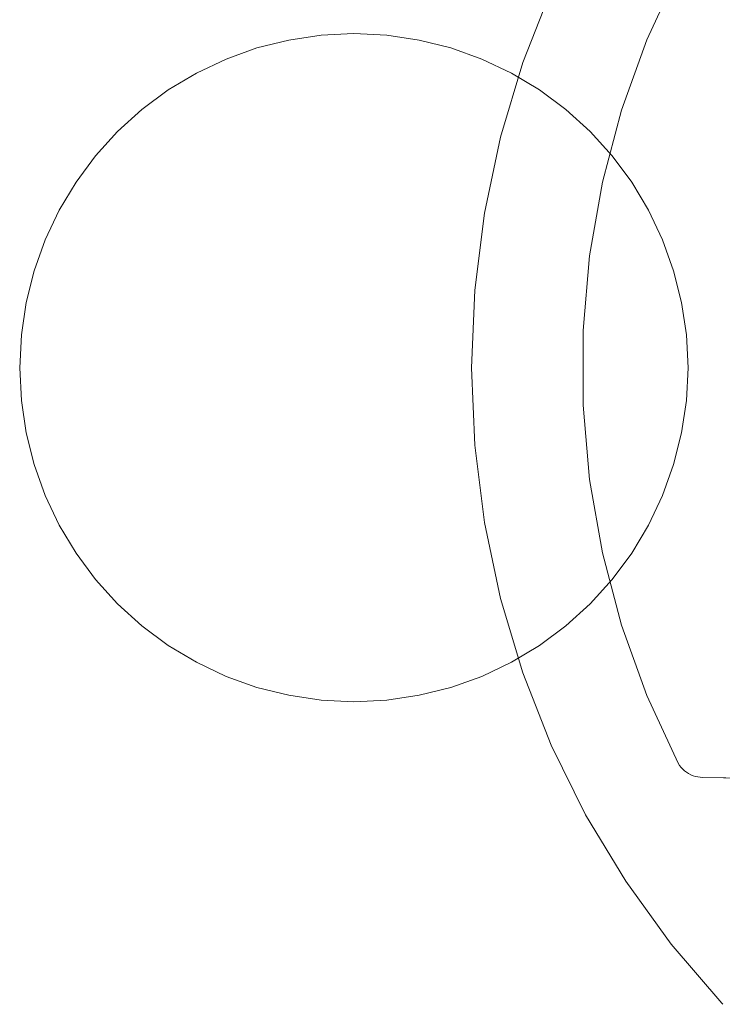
# Model space of a CAD drawing. Header units: millimetres. Extents: x -230 to 230, y -130 to 130.
# Tile 1 of 47: x -230 to -146, y -76 to 42. Entities that reach past the tile are written whole.
import ezdxf

# ---------------------------------------------------------------- set-up
doc = ezdxf.new("R2010")
doc.units = ezdxf.units.MM
doc.header["$LTSCALE"] = 25.4
doc.layers.add('Lighting-Moving Light', color=7, linetype='Continuous', lineweight=5, true_color=0x000000)

# ---------------------------------------------------------------- blocks, each defined once
blk = doc.blocks.new('Group-1')
at = {"layer": 'Lighting-Moving Light', "color": 7, "linetype": 'Continuous', "lineweight": 5, "transparency": 33554687}
for points, invisible_edges in [([(-805.05, 159.18, -85.88), (-800.94, 167.52, -85.88), (-789.85, 161.37, -85.88), (-793.61, 153.25, -85.88)], 10), ([(-793.61, 153.25, -55.99), (-789.85, 161.37, -55.99), (-800.94, 167.52, -55.99), (-805.05, 159.18, -55.99)], 10), ([(-793.61, 153.25, -55.99), (-793.61, 153.25, -85.88), (-789.85, 161.37, -85.88), (-789.85, 161.37, -55.99)], 1), ([(-805.05, 159.18, -55.99), (-805.05, 159.18, -85.88), (-808.46, 150.52, -85.88), (-808.46, 150.52, -55.99)], 5), ([(-793.61, 153.25, -85.88), (-796.64, 144.83, -85.88), (-808.46, 150.52, -85.88), (-805.05, 159.18, -85.88)], 10), ([(-805.05, 159.18, -55.99), (-808.46, 150.52, -55.99), (-796.64, 144.83, -55.99), (-793.61, 153.25, -55.99)], 10), ([(-796.64, 144.83, -55.99), (-796.64, 144.83, -85.88), (-793.61, 153.25, -85.88), (-793.61, 153.25, -55.99)], 5), ([(-808.46, 150.52, -55.99), (-808.46, 150.52, -85.88), (-811.14, 141.61, -85.88), (-811.14, 141.61, -55.99)], 5), ([(-811.14, 141.61, -85.88), (-808.46, 150.52, -85.88), (-796.64, 144.83, -85.88), (-798.94, 136.19, -85.88)], 10), ([(-798.94, 136.19, -55.99), (-796.64, 144.83, -55.99), (-808.46, 150.52, -55.99), (-811.14, 141.61, -55.99)], 10), ([(-798.94, 136.19, -55.99), (-798.94, 136.19, -85.88), (-796.64, 144.83, -85.88), (-796.64, 144.83, -55.99)], 5), ([(-811.14, 141.61, -55.99), (-811.14, 141.61, -85.88), (-813.06, 132.51, -85.88), (-813.06, 132.51, -55.99)], 5), ([(-813.06, 132.51, -85.88), (-811.14, 141.61, -85.88), (-798.94, 136.19, -85.88), (-800.48, 127.38, -85.88)], 10), ([(-800.48, 127.38, -55.99), (-798.94, 136.19, -55.99), (-811.14, 141.61, -55.99), (-813.06, 132.51, -55.99)], 10), ([(-800.48, 127.38, -55.99), (-800.48, 127.38, -85.88), (-798.94, 136.19, -85.88), (-798.94, 136.19, -55.99)], 5), ([(-813.06, 132.51, -55.99), (-813.06, 132.51, -85.88), (-814.22, 123.28, -85.88), (-814.22, 123.28, -55.99)], 5), ([(-814.22, 123.28, -85.88), (-813.06, 132.51, -85.88), (-800.48, 127.38, -85.88), (-801.25, 118.46, -85.88)], 10), ([(-801.25, 118.46, -55.99), (-800.48, 127.38, -55.99), (-813.06, 132.51, -55.99), (-814.22, 123.28, -55.99)], 10), ([(-801.25, 118.46, -55.99), (-801.25, 118.46, -85.88), (-800.48, 127.38, -85.88), (-800.48, 127.38, -55.99)], 5), ([(-814.22, 123.28, -55.99), (-814.22, 123.28, -85.88), (-814.61, 113.99, -85.88), (-814.61, 113.99, -55.99)], 5), ([(-814.61, 113.99, -85.88), (-814.22, 123.28, -85.88), (-801.25, 118.46, -85.88), (-801.25, 109.52, -85.88)], 10), ([(-801.25, 109.52, -55.99), (-801.25, 118.46, -55.99), (-814.22, 123.28, -55.99), (-814.61, 113.99, -55.99)], 10), ([(-801.25, 109.52, -55.99), (-801.25, 109.52, -85.88), (-801.25, 118.46, -85.88), (-801.25, 118.46, -55.99)], 5), ([(-814.61, 113.99, -55.99), (-814.61, 113.99, -85.88), (-814.22, 104.7, -85.88), (-814.22, 104.7, -55.99)], 5), ([(-801.25, 109.52, -85.88), (-814.22, 104.7, -85.88), (-814.61, 113.99, -85.88)], 9), ([(-814.61, 113.99, -55.99), (-814.22, 104.7, -55.99), (-801.25, 109.52, -55.99)], 10), ([(-813.06, 95.47, -85.88), (-814.22, 104.7, -85.88), (-801.25, 109.52, -85.88), (-800.48, 100.61, -85.88)], 10), ([(-800.48, 100.61, -55.99), (-801.25, 109.52, -55.99), (-814.22, 104.7, -55.99), (-813.06, 95.47, -55.99)], 10), ([(-800.48, 100.61, -55.99), (-800.48, 100.61, -85.88), (-801.25, 109.52, -85.88), (-801.25, 109.52, -55.99)], 5), ([(-814.22, 104.7, -55.99), (-814.22, 104.7, -85.88), (-813.06, 95.47, -85.88), (-813.06, 95.47, -55.99)], 5), ([(-800.48, 100.61, -85.88), (-798.94, 91.8, -85.88), (-811.14, 86.36, -85.88), (-813.06, 95.47, -85.88)], 10), ([(-813.06, 95.47, -55.99), (-811.14, 86.36, -55.99), (-798.94, 91.8, -55.99), (-800.48, 100.61, -55.99)], 10), ([(-798.94, 91.8, -55.99), (-798.94, 91.8, -85.88), (-800.48, 100.61, -85.88), (-800.48, 100.61, -55.99)], 5), ([(-813.06, 95.47, -55.99), (-813.06, 95.47, -85.88), (-811.14, 86.36, -85.88), (-811.14, 86.36, -55.99)], 5), ([(-808.46, 77.46, -85.88), (-811.14, 86.36, -85.88), (-798.94, 91.8, -85.88), (-796.64, 83.15, -85.88)], 10), ([(-796.64, 83.15, -55.99), (-798.94, 91.8, -55.99), (-811.14, 86.36, -55.99), (-808.46, 77.46, -55.99)], 10), ([(-796.64, 83.15, -55.99), (-796.64, 83.15, -85.88), (-798.94, 91.8, -85.88), (-798.94, 91.8, -55.99)], 5), ([(-811.14, 86.36, -55.99), (-811.14, 86.36, -85.88), (-808.46, 77.46, -85.88), (-808.46, 77.46, -55.99)], 5), ([(-805.05, 68.8, -85.88), (-808.46, 77.46, -85.88), (-796.64, 83.15, -85.88), (-793.61, 74.74, -85.88)], 10), ([(-793.61, 74.74, -55.99), (-796.64, 83.15, -55.99), (-808.46, 77.46, -55.99), (-805.05, 68.8, -55.99)], 10), ([(-793.61, 74.74, -55.99), (-793.61, 74.74, -85.88), (-796.64, 83.15, -85.88), (-796.64, 83.15, -55.99)], 5), ([(-808.46, 77.46, -55.99), (-808.46, 77.46, -85.88), (-805.05, 68.8, -85.88), (-805.05, 68.8, -55.99)], 5), ([(-793.61, 74.74, -85.88), (-789.86, 66.62, -85.88), (-800.94, 60.46, -85.88), (-805.05, 68.8, -85.88)], 10), ([(-805.05, 68.8, -55.99), (-800.94, 60.46, -55.99), (-789.86, 66.62, -55.99), (-793.61, 74.74, -55.99)], 10), ([(-789.86, 66.62, -55.99), (-789.86, 66.62, -85.88), (-793.61, 74.74, -85.88), (-793.61, 74.74, -55.99)], 4), ([(-805.05, 68.8, -55.99), (-805.05, 68.8, -85.88), (-800.94, 60.46, -85.88), (-800.94, 60.46, -55.99)], 5), ([(-800.94, 60.46, -85.88), (-789.86, 66.62, -85.88), (-789.7, 66.37, -85.88)], 9), ([(-789.7, 66.37, -55.99), (-789.86, 66.62, -55.99), (-800.94, 60.46, -55.99)], 10), ([(-789.7, 66.37, -85.88), (-789.52, 66.13, -85.88), (-800.94, 60.46, -85.88)], 10), ([(-789.52, 66.13, -55.99), (-789.7, 66.37, -55.99), (-800.94, 60.46, -55.99)], 10), ([(-789.52, 66.13, -85.88), (-789.32, 65.92, -85.88), (-796.14, 52.49, -85.88), (-800.94, 60.46, -85.88)], 10), ([(-800.94, 60.46, -55.99), (-796.14, 52.49, -55.99), (-789.32, 65.92, -55.99), (-789.52, 66.13, -55.99)], 10), ([(-789.7, 66.37, -55.99), (-789.7, 66.37, -85.88), (-789.86, 66.62, -85.88), (-789.86, 66.62, -55.99)], 1), ([(-789.52, 66.13, -55.99), (-789.52, 66.13, -85.88), (-789.7, 66.37, -85.88), (-789.7, 66.37, -55.99)], 5), ([(-789.32, 65.92, -55.99), (-789.32, 65.92, -85.88), (-789.52, 66.13, -85.88), (-789.52, 66.13, -55.99)], 5), ([(-796.14, 52.49, -85.88), (-789.32, 65.92, -85.88), (-789.1, 65.72, -85.88)], 9), ([(-789.1, 65.72, -55.99), (-789.32, 65.92, -55.99), (-796.14, 52.49, -55.99)], 10), ([(-796.14, 52.49, -85.88), (-789.1, 65.72, -85.88), (-788.87, 65.54, -85.88)], 9), ([(-788.87, 65.54, -55.99), (-789.1, 65.72, -55.99), (-796.14, 52.49, -55.99)], 10), ([(-788.87, 65.54, -85.88), (-788.62, 65.38, -85.88), (-796.14, 52.49, -85.88)], 10), ([(-796.14, 52.49, -55.99), (-788.62, 65.38, -55.99), (-788.87, 65.54, -55.99)], 9), ([(-796.14, 52.49, -85.88), (-788.62, 65.38, -85.88), (-788.36, 65.24, -85.88)], 9), ([(-788.36, 65.24, -55.99), (-788.62, 65.38, -55.99), (-796.14, 52.49, -55.99)], 10), ([(-788.36, 65.24, -85.88), (-788.09, 65.13, -85.88), (-796.14, 52.49, -85.88)], 10), ([(-796.14, 52.49, -55.99), (-788.09, 65.13, -55.99), (-788.36, 65.24, -55.99)], 9), ([(-790.69, 44.95, -85.88), (-796.14, 52.49, -85.88), (-788.09, 65.13, -85.88), (-787.81, 65.04, -85.88)], 10), ([(-787.81, 65.04, -55.99), (-788.09, 65.13, -55.99), (-796.14, 52.49, -55.99), (-790.69, 44.95, -55.99)], 10), ([(-787.81, 65.04, -85.88), (-787.52, 64.98, -85.88), (-790.69, 44.95, -85.88)], 10), ([(-790.69, 44.95, -55.99), (-787.52, 64.98, -55.99), (-787.81, 65.04, -55.99)], 9), ([(-787.52, 64.98, -85.88), (-787.23, 64.94, -85.88), (-790.69, 44.95, -85.88)], 10), ([(-787.23, 64.94, -55.99), (-787.52, 64.98, -55.99), (-790.69, 44.95, -55.99)], 10), ([(-784.64, 37.88, -85.88), (-790.69, 44.95, -85.88), (-787.23, 64.94, -85.88), (-786.94, 64.92, -85.88)], 10), ([(-786.94, 64.92, -55.99), (-787.23, 64.94, -55.99), (-790.69, 44.95, -55.99), (-784.64, 37.88, -55.99)], 10), ([(-789.1, 65.72, -55.99), (-789.1, 65.72, -85.88), (-789.32, 65.92, -85.88), (-789.32, 65.92, -55.99)], 5), ([(-788.87, 65.54, -55.99), (-788.87, 65.54, -85.88), (-789.1, 65.72, -85.88), (-789.1, 65.72, -55.99)], 5), ([(-788.62, 65.38, -55.99), (-788.62, 65.38, -85.88), (-788.87, 65.54, -85.88), (-788.87, 65.54, -55.99)], 5), ([(-788.36, 65.24, -55.99), (-788.36, 65.24, -85.88), (-788.62, 65.38, -85.88), (-788.62, 65.38, -55.99)], 5), ([(-788.09, 65.13, -55.99), (-788.09, 65.13, -85.88), (-788.36, 65.24, -85.88), (-788.36, 65.24, -55.99)], 5), ([(-787.81, 65.04, -55.99), (-787.81, 65.04, -85.88), (-788.09, 65.13, -85.88), (-788.09, 65.13, -55.99)], 5), ([(-787.52, 64.98, -55.99), (-787.52, 64.98, -85.88), (-787.81, 65.04, -85.88), (-787.81, 65.04, -55.99)], 5), ([(-787.23, 64.94, -55.99), (-787.23, 64.94, -85.88), (-787.52, 64.98, -85.88), (-787.52, 64.98, -55.99)], 5), ([(-786.94, 64.92, -55.99), (-786.94, 64.92, -85.88), (-787.23, 64.94, -85.88), (-787.23, 64.94, -55.99)], 4), ([(-784.53, 37.76, -85.88), (-784.64, 37.88, -85.88), (-786.94, 64.92, -85.88), (-778.62, 64.78, -85.88)], 10), ([(-778.62, 64.78, -55.99), (-786.94, 64.92, -55.99), (-784.64, 37.88, -55.99), (-784.53, 37.76, -55.99)], 10), ([(-800.94, 60.46, -55.99), (-800.94, 60.46, -85.88), (-796.14, 52.49, -85.88), (-796.14, 52.49, -55.99)], 5), ([(-796.14, 52.49, -55.99), (-796.14, 52.49, -85.88), (-790.69, 44.95, -85.88), (-790.69, 44.95, -55.99)], 5), ([(-790.69, 44.95, -55.99), (-790.69, 44.95, -85.88), (-784.64, 37.88, -85.88), (-784.64, 37.88, -55.99)], 1), ([(-784.64, 37.88, -55.99), (-784.64, 37.88, -85.88), (-784.53, 37.76, -85.88), (-784.53, 37.76, -55.99)], 4)]:
    blk.add_3dface(points, dxfattribs=dict(at, invisible_edges=invisible_edges))
blk.add_3dface([(-778.62, 64.78, -85.88), (-786.94, 64.92, -85.88), (-786.94, 64.92, -55.99), (-778.62, 64.78, -55.99)], dxfattribs=at)
at = {"layer": 'Lighting-Moving Light', "color": 0, "flags": 1}
for tag in ['Yoke', '3D_Symbol_Name', 'Weight', 'Weight', 'Wattage', 'Candlepower', 'Body', 'Model_Name', 'Beam_Angle', 'Field_Angle', 'Remarks', 'Beam_Angle_2', 'Field_Angle_2', 'Num_Channels', 'Frame_Size', 'Device_Type', 'FixtureID', 'Frame_Size', 'Base', 'Lens', 'Inst_Type', 'Lamp']:
    blk.add_attdef(tag, (-554.51, 111.22), '', height=0.18, dxfattribs=at)
blk = doc.blocks.new('Group-2-1')
at = {"layer": 'Lighting-Moving Light', "color": 7, "linetype": 'Continuous', "lineweight": 5, "transparency": 33554687}
for points, invisible_edges in [([(-832.61, 153.8, -457.37), (-847.54, 149.27, -457.37), (-856.97, 142.27, -457.37), (-832.61, 153.8, -457.37)], 15), ([(-800.4, 142.27, -457.37), (-832.61, 153.8, -457.37), (-856.97, 142.27, -457.37), (-800.4, 142.27, -457.37)], 15), ([(-832.61, 153.8, -460.54), (-847.54, 149.27, -460.54), (-856.97, 142.27, -460.54), (-832.61, 153.8, -460.54)], 15), ([(-800.4, 142.27, -460.54), (-832.61, 153.8, -460.54), (-856.97, 142.27, -460.54), (-800.4, 142.27, -460.54)], 15), ([(-832.61, 153.8, -457.37), (-840.3, 152.27, -457.37), (-847.54, 149.27, -457.37), (-832.61, 153.8, -457.37)], 15), ([(-832.61, 153.8, -460.54), (-840.3, 152.27, -460.54), (-847.54, 149.27, -460.54), (-832.61, 153.8, -460.54)], 15), ([(-832.61, 153.8, -457.37), (-836.49, 153.22, -457.37), (-840.3, 152.27, -457.37), (-832.61, 153.8, -457.37)], 12), ([(-832.61, 153.8, -460.54), (-836.49, 153.22, -460.54), (-840.3, 152.27, -460.54), (-832.61, 153.8, -460.54)], 12), ([(-824.76, 153.8, -457.37), (-828.69, 153.99, -457.37), (-832.61, 153.8, -457.37), (-824.76, 153.8, -457.37)], 12), ([(-824.76, 153.8, -460.54), (-828.69, 153.99, -460.54), (-832.61, 153.8, -460.54), (-824.76, 153.8, -460.54)], 12), ([(-817.07, 152.27, -457.37), (-824.76, 153.8, -457.37), (-832.61, 153.8, -457.37), (-817.07, 152.27, -457.37)], 15), ([(-800.4, 142.27, -457.37), (-817.07, 152.27, -457.37), (-832.61, 153.8, -457.37), (-800.4, 142.27, -457.37)], 15), ([(-817.07, 152.27, -460.54), (-824.76, 153.8, -460.54), (-832.61, 153.8, -460.54), (-817.07, 152.27, -460.54)], 15), ([(-800.4, 142.27, -460.54), (-817.07, 152.27, -460.54), (-832.61, 153.8, -460.54), (-800.4, 142.27, -460.54)], 15), ([(-817.07, 152.27, -457.37), (-820.88, 153.22, -457.37), (-824.76, 153.8, -457.37), (-817.07, 152.27, -457.37)], 12), ([(-817.07, 152.27, -460.54), (-820.88, 153.22, -460.54), (-824.76, 153.8, -460.54), (-817.07, 152.27, -460.54)], 12), ([(-840.3, 152.27, -457.37), (-843.99, 150.94, -457.37), (-847.54, 149.27, -457.37), (-840.3, 152.27, -457.37)], 12), ([(-840.3, 152.27, -460.54), (-843.99, 150.94, -460.54), (-847.54, 149.27, -460.54), (-840.3, 152.27, -460.54)], 12), ([(-809.83, 149.27, -457.37), (-813.38, 150.94, -457.37), (-817.07, 152.27, -457.37), (-809.83, 149.27, -457.37)], 12), ([(-800.4, 142.27, -457.37), (-809.83, 149.27, -457.37), (-817.07, 152.27, -457.37), (-800.4, 142.27, -457.37)], 15), ([(-809.83, 149.27, -460.54), (-813.38, 150.94, -460.54), (-817.07, 152.27, -460.54), (-809.83, 149.27, -460.54)], 12), ([(-800.4, 142.27, -460.54), (-809.83, 149.27, -460.54), (-817.07, 152.27, -460.54), (-800.4, 142.27, -460.54)], 15), ([(-847.54, 149.27, -457.37), (-850.91, 147.25, -457.37), (-856.97, 142.27, -457.37), (-847.54, 149.27, -457.37)], 14), ([(-847.54, 149.27, -460.54), (-850.91, 147.25, -460.54), (-856.97, 142.27, -460.54), (-847.54, 149.27, -460.54)], 14), ([(-800.4, 142.27, -457.37), (-806.46, 147.25, -457.37), (-809.83, 149.27, -457.37), (-800.4, 142.27, -457.37)], 13), ([(-800.4, 142.27, -460.54), (-806.46, 147.25, -460.54), (-809.83, 149.27, -460.54), (-800.4, 142.27, -460.54)], 13), ([(-850.91, 147.25, -457.37), (-854.06, 144.91, -457.37), (-856.97, 142.27, -457.37), (-850.91, 147.25, -457.37)], 12), ([(-850.91, 147.25, -460.54), (-854.06, 144.91, -460.54), (-856.97, 142.27, -460.54), (-850.91, 147.25, -460.54)], 12), ([(-800.4, 142.27, -457.37), (-803.31, 144.91, -457.37), (-806.46, 147.25, -457.37), (-800.4, 142.27, -457.37)], 12), ([(-800.4, 142.27, -460.54), (-803.31, 144.91, -460.54), (-806.46, 147.25, -460.54), (-800.4, 142.27, -460.54)], 12), ([(-856.97, 142.27, -457.37), (-865.64, 129.3, -457.37), (-866.96, 102.38, -457.37), (-856.97, 142.27, -457.37)], 15), ([(-856.97, 142.27, -457.37), (-866.96, 102.38, -457.37), (-824.76, 74.18, -457.37), (-856.97, 142.27, -457.37)], 15), ([(-856.97, 142.27, -460.54), (-865.64, 129.3, -460.54), (-866.96, 102.38, -460.54), (-856.97, 142.27, -460.54)], 15), ([(-856.97, 142.27, -460.54), (-866.96, 102.38, -460.54), (-824.76, 74.18, -460.54), (-856.97, 142.27, -460.54)], 15), ([(-856.97, 142.27, -457.37), (-861.94, 136.21, -457.37), (-865.64, 129.3, -457.37), (-856.97, 142.27, -457.37)], 15), ([(-856.97, 142.27, -460.54), (-861.94, 136.21, -460.54), (-865.64, 129.3, -460.54), (-856.97, 142.27, -460.54)], 15), ([(-856.97, 142.27, -457.37), (-859.61, 139.37, -457.37), (-861.94, 136.21, -457.37), (-856.97, 142.27, -457.37)], 12), ([(-856.97, 142.27, -460.54), (-859.61, 139.37, -460.54), (-861.94, 136.21, -460.54), (-856.97, 142.27, -460.54)], 12), ([(-824.76, 74.18, -457.37), (-800.4, 142.27, -457.37), (-856.97, 142.27, -457.37), (-824.76, 74.18, -457.37)], 15), ([(-824.76, 74.18, -460.54), (-800.4, 142.27, -460.54), (-856.97, 142.27, -460.54), (-824.76, 74.18, -460.54)], 15), ([(-824.76, 74.18, -457.37), (-790.41, 102.38, -457.37), (-800.4, 142.27, -457.37), (-824.76, 74.18, -457.37)], 15), ([(-824.76, 74.18, -460.54), (-790.41, 102.38, -460.54), (-800.4, 142.27, -460.54), (-824.76, 74.18, -460.54)], 15), ([(-795.43, 136.21, -457.37), (-797.77, 139.37, -457.37), (-800.4, 142.27, -457.37), (-795.43, 136.21, -457.37)], 12), ([(-791.73, 129.3, -457.37), (-795.43, 136.21, -457.37), (-800.4, 142.27, -457.37), (-791.73, 129.3, -457.37)], 15), ([(-790.41, 102.38, -457.37), (-791.73, 129.3, -457.37), (-800.4, 142.27, -457.37), (-790.41, 102.38, -457.37)], 15), ([(-795.43, 136.21, -460.54), (-797.77, 139.37, -460.54), (-800.4, 142.27, -460.54), (-795.43, 136.21, -460.54)], 12), ([(-791.73, 129.3, -460.54), (-795.43, 136.21, -460.54), (-800.4, 142.27, -460.54), (-791.73, 129.3, -460.54)], 15), ([(-790.41, 102.38, -460.54), (-791.73, 129.3, -460.54), (-800.4, 142.27, -460.54), (-790.41, 102.38, -460.54)], 15), ([(-861.94, 136.21, -457.37), (-863.96, 132.85, -457.37), (-865.64, 129.3, -457.37), (-861.94, 136.21, -457.37)], 12), ([(-861.94, 136.21, -460.54), (-863.96, 132.85, -460.54), (-865.64, 129.3, -460.54), (-861.94, 136.21, -460.54)], 12), ([(-791.73, 129.3, -457.37), (-793.41, 132.85, -457.37), (-795.43, 136.21, -457.37), (-791.73, 129.3, -457.37)], 12), ([(-791.73, 129.3, -460.54), (-793.41, 132.85, -460.54), (-795.43, 136.21, -460.54), (-791.73, 129.3, -460.54)], 12), ([(-865.64, 129.3, -457.37), (-866.96, 125.6, -457.37), (-868.49, 117.91, -457.37), (-865.64, 129.3, -457.37)], 14), ([(-865.64, 129.3, -457.37), (-868.49, 117.91, -457.37), (-866.96, 102.38, -457.37), (-865.64, 129.3, -457.37)], 15), ([(-865.64, 129.3, -460.54), (-866.96, 125.6, -460.54), (-868.49, 117.91, -460.54), (-865.64, 129.3, -460.54)], 14), ([(-865.64, 129.3, -460.54), (-868.49, 117.91, -460.54), (-866.96, 102.38, -460.54), (-865.64, 129.3, -460.54)], 15), ([(-788.88, 117.91, -457.37), (-790.41, 125.6, -457.37), (-791.73, 129.3, -457.37), (-788.88, 117.91, -457.37)], 13), ([(-790.41, 102.38, -457.37), (-788.88, 117.91, -457.37), (-791.73, 129.3, -457.37), (-790.41, 102.38, -457.37)], 15), ([(-788.88, 117.91, -460.54), (-790.41, 125.6, -460.54), (-791.73, 129.3, -460.54), (-788.88, 117.91, -460.54)], 13), ([(-790.41, 102.38, -460.54), (-788.88, 117.91, -460.54), (-791.73, 129.3, -460.54), (-790.41, 102.38, -460.54)], 15), ([(-866.96, 125.6, -457.37), (-867.92, 121.79, -457.37), (-868.49, 117.91, -457.37), (-866.96, 125.6, -457.37)], 12), ([(-866.96, 125.6, -460.54), (-867.92, 121.79, -460.54), (-868.49, 117.91, -460.54), (-866.96, 125.6, -460.54)], 12), ([(-788.88, 117.91, -457.37), (-789.45, 121.79, -457.37), (-790.41, 125.6, -457.37), (-788.88, 117.91, -457.37)], 12), ([(-788.88, 117.91, -460.54), (-789.45, 121.79, -460.54), (-790.41, 125.6, -460.54), (-788.88, 117.91, -460.54)], 12), ([(-868.49, 117.91, -457.37), (-868.69, 113.99, -457.37), (-868.49, 110.07, -457.37), (-868.49, 117.91, -457.37)], 12), ([(-868.49, 117.91, -460.54), (-868.69, 113.99, -460.54), (-868.49, 110.07, -460.54), (-868.49, 117.91, -460.54)], 12), ([(-868.49, 117.91, -457.37), (-868.49, 110.07, -457.37), (-866.96, 102.38, -457.37), (-868.49, 117.91, -457.37)], 15), ([(-868.49, 117.91, -460.54), (-868.49, 110.07, -460.54), (-866.96, 102.38, -460.54), (-868.49, 117.91, -460.54)], 15), ([(-790.41, 102.38, -457.37), (-788.88, 110.07, -457.37), (-788.88, 117.91, -457.37), (-790.41, 102.38, -457.37)], 15), ([(-790.41, 102.38, -460.54), (-788.88, 110.07, -460.54), (-788.88, 117.91, -460.54), (-790.41, 102.38, -460.54)], 15), ([(-788.88, 110.07, -457.37), (-788.69, 113.99, -457.37), (-788.88, 117.91, -457.37), (-788.88, 110.07, -457.37)], 12), ([(-788.88, 110.07, -460.54), (-788.69, 113.99, -460.54), (-788.88, 117.91, -460.54), (-788.88, 110.07, -460.54)], 12), ([(-868.49, 110.07, -457.37), (-867.92, 106.19, -457.37), (-866.96, 102.38, -457.37), (-868.49, 110.07, -457.37)], 12), ([(-868.49, 110.07, -460.54), (-867.92, 106.19, -460.54), (-866.96, 102.38, -460.54), (-868.49, 110.07, -460.54)], 12), ([(-790.41, 102.38, -457.37), (-789.45, 106.19, -457.37), (-788.88, 110.07, -457.37), (-790.41, 102.38, -457.37)], 12), ([(-790.41, 102.38, -460.54), (-789.45, 106.19, -460.54), (-788.88, 110.07, -460.54), (-790.41, 102.38, -460.54)], 12), ([(-866.96, 102.38, -457.37), (-865.64, 98.68, -457.37), (-863.96, 95.13, -457.37), (-866.96, 102.38, -457.37)], 12), ([(-866.96, 102.38, -457.37), (-863.96, 95.13, -457.37), (-856.97, 85.71, -457.37), (-866.96, 102.38, -457.37)], 15), ([(-866.96, 102.38, -457.37), (-856.97, 85.71, -457.37), (-824.76, 74.18, -457.37), (-866.96, 102.38, -457.37)], 15), ([(-866.96, 102.38, -460.54), (-865.64, 98.68, -460.54), (-863.96, 95.13, -460.54), (-866.96, 102.38, -460.54)], 12), ([(-866.96, 102.38, -460.54), (-863.96, 95.13, -460.54), (-856.97, 85.71, -460.54), (-866.96, 102.38, -460.54)], 15), ([(-866.96, 102.38, -460.54), (-856.97, 85.71, -460.54), (-824.76, 74.18, -460.54), (-866.96, 102.38, -460.54)], 15), ([(-824.76, 74.18, -457.37), (-800.4, 85.71, -457.37), (-790.41, 102.38, -457.37), (-824.76, 74.18, -457.37)], 15), ([(-824.76, 74.18, -460.54), (-800.4, 85.71, -460.54), (-790.41, 102.38, -460.54), (-824.76, 74.18, -460.54)], 15), ([(-800.4, 85.71, -457.37), (-793.41, 95.13, -457.37), (-790.41, 102.38, -457.37), (-800.4, 85.71, -457.37)], 15), ([(-800.4, 85.71, -460.54), (-793.41, 95.13, -460.54), (-790.41, 102.38, -460.54), (-800.4, 85.71, -460.54)], 15), ([(-793.41, 95.13, -457.37), (-791.73, 98.68, -457.37), (-790.41, 102.38, -457.37), (-793.41, 95.13, -457.37)], 12), ([(-793.41, 95.13, -460.54), (-791.73, 98.68, -460.54), (-790.41, 102.38, -460.54), (-793.41, 95.13, -460.54)], 12), ([(-863.96, 95.13, -457.37), (-861.94, 91.77, -457.37), (-856.97, 85.71, -457.37), (-863.96, 95.13, -457.37)], 14), ([(-863.96, 95.13, -460.54), (-861.94, 91.77, -460.54), (-856.97, 85.71, -460.54), (-863.96, 95.13, -460.54)], 14), ([(-800.4, 85.71, -457.37), (-795.43, 91.77, -457.37), (-793.41, 95.13, -457.37), (-800.4, 85.71, -457.37)], 13), ([(-800.4, 85.71, -460.54), (-795.43, 91.77, -460.54), (-793.41, 95.13, -460.54), (-800.4, 85.71, -460.54)], 13), ([(-861.94, 91.77, -457.37), (-859.61, 88.61, -457.37), (-856.97, 85.71, -457.37), (-861.94, 91.77, -457.37)], 12), ([(-861.94, 91.77, -460.54), (-859.61, 88.61, -460.54), (-856.97, 85.71, -460.54), (-861.94, 91.77, -460.54)], 12), ([(-800.4, 85.71, -457.37), (-797.77, 88.61, -457.37), (-795.43, 91.77, -457.37), (-800.4, 85.71, -457.37)], 12), ([(-800.4, 85.71, -460.54), (-797.77, 88.61, -460.54), (-795.43, 91.77, -460.54), (-800.4, 85.71, -460.54)], 12), ([(-856.97, 85.71, -457.37), (-854.06, 83.07, -457.37), (-850.91, 80.73, -457.37), (-856.97, 85.71, -457.37)], 12), ([(-856.97, 85.71, -457.37), (-850.91, 80.73, -457.37), (-847.54, 78.71, -457.37), (-856.97, 85.71, -457.37)], 13), ([(-856.97, 85.71, -457.37), (-847.54, 78.71, -457.37), (-840.3, 75.71, -457.37), (-856.97, 85.71, -457.37)], 15), ([(-856.97, 85.71, -457.37), (-840.3, 75.71, -457.37), (-824.76, 74.18, -457.37), (-856.97, 85.71, -457.37)], 15), ([(-856.97, 85.71, -460.54), (-854.06, 83.07, -460.54), (-850.91, 80.73, -460.54), (-856.97, 85.71, -460.54)], 12), ([(-856.97, 85.71, -460.54), (-850.91, 80.73, -460.54), (-847.54, 78.71, -460.54), (-856.97, 85.71, -460.54)], 13), ([(-856.97, 85.71, -460.54), (-847.54, 78.71, -460.54), (-840.3, 75.71, -460.54), (-856.97, 85.71, -460.54)], 15), ([(-856.97, 85.71, -460.54), (-840.3, 75.71, -460.54), (-824.76, 74.18, -460.54), (-856.97, 85.71, -460.54)], 15), ([(-824.76, 74.18, -457.37), (-809.83, 78.71, -457.37), (-800.4, 85.71, -457.37), (-824.76, 74.18, -457.37)], 15), ([(-824.76, 74.18, -460.54), (-809.83, 78.71, -460.54), (-800.4, 85.71, -460.54), (-824.76, 74.18, -460.54)], 15), ([(-809.83, 78.71, -457.37), (-806.46, 80.73, -457.37), (-800.4, 85.71, -457.37), (-809.83, 78.71, -457.37)], 14), ([(-809.83, 78.71, -460.54), (-806.46, 80.73, -460.54), (-800.4, 85.71, -460.54), (-809.83, 78.71, -460.54)], 14), ([(-806.46, 80.73, -457.37), (-803.31, 83.07, -457.37), (-800.4, 85.71, -457.37), (-806.46, 80.73, -457.37)], 12), ([(-806.46, 80.73, -460.54), (-803.31, 83.07, -460.54), (-800.4, 85.71, -460.54), (-806.46, 80.73, -460.54)], 12), ([(-847.54, 78.71, -457.37), (-843.99, 77.03, -457.37), (-840.3, 75.71, -457.37), (-847.54, 78.71, -457.37)], 12), ([(-847.54, 78.71, -460.54), (-843.99, 77.03, -460.54), (-840.3, 75.71, -460.54), (-847.54, 78.71, -460.54)], 12), ([(-824.76, 74.18, -457.37), (-817.07, 75.71, -457.37), (-809.83, 78.71, -457.37), (-824.76, 74.18, -457.37)], 15), ([(-824.76, 74.18, -460.54), (-817.07, 75.71, -460.54), (-809.83, 78.71, -460.54), (-824.76, 74.18, -460.54)], 15), ([(-817.07, 75.71, -457.37), (-813.38, 77.03, -457.37), (-809.83, 78.71, -457.37), (-817.07, 75.71, -457.37)], 12), ([(-817.07, 75.71, -460.54), (-813.38, 77.03, -460.54), (-809.83, 78.71, -460.54), (-817.07, 75.71, -460.54)], 12), ([(-840.3, 75.71, -457.37), (-836.49, 74.76, -457.37), (-832.61, 74.18, -457.37), (-840.3, 75.71, -457.37)], 12), ([(-840.3, 75.71, -457.37), (-832.61, 74.18, -457.37), (-824.76, 74.18, -457.37), (-840.3, 75.71, -457.37)], 15), ([(-840.3, 75.71, -460.54), (-836.49, 74.76, -460.54), (-832.61, 74.18, -460.54), (-840.3, 75.71, -460.54)], 12), ([(-840.3, 75.71, -460.54), (-832.61, 74.18, -460.54), (-824.76, 74.18, -460.54), (-840.3, 75.71, -460.54)], 15), ([(-824.76, 74.18, -457.37), (-820.88, 74.76, -457.37), (-817.07, 75.71, -457.37), (-824.76, 74.18, -457.37)], 12), ([(-824.76, 74.18, -460.54), (-820.88, 74.76, -460.54), (-817.07, 75.71, -460.54), (-824.76, 74.18, -460.54)], 12), ([(-832.61, 74.18, -457.37), (-828.69, 73.99, -457.37), (-824.76, 74.18, -457.37), (-832.61, 74.18, -457.37)], 12), ([(-832.61, 74.18, -460.54), (-828.69, 73.99, -460.54), (-824.76, 74.18, -460.54), (-832.61, 74.18, -460.54)], 12)]:
    blk.add_3dface(points, dxfattribs=dict(at, invisible_edges=invisible_edges))
for points in [[(-836.49, 153.22, -460.54), (-836.49, 153.22, -457.37), (-832.61, 153.8, -457.37), (-832.61, 153.8, -460.54)], [(-832.61, 153.8, -460.54), (-832.61, 153.8, -457.37), (-828.69, 153.99, -457.37), (-828.69, 153.99, -460.54)], [(-828.69, 153.99, -460.54), (-828.69, 153.99, -457.37), (-824.76, 153.8, -457.37), (-824.76, 153.8, -460.54)], [(-824.76, 153.8, -460.54), (-824.76, 153.8, -457.37), (-820.88, 153.22, -457.37), (-820.88, 153.22, -460.54)], [(-843.99, 150.94, -460.54), (-843.99, 150.94, -457.37), (-840.3, 152.27, -457.37), (-840.3, 152.27, -460.54)], [(-840.3, 152.27, -460.54), (-840.3, 152.27, -457.37), (-836.49, 153.22, -457.37), (-836.49, 153.22, -460.54)], [(-820.88, 153.22, -460.54), (-820.88, 153.22, -457.37), (-817.07, 152.27, -457.37), (-817.07, 152.27, -460.54)], [(-817.07, 152.27, -460.54), (-817.07, 152.27, -457.37), (-813.38, 150.94, -457.37), (-813.38, 150.94, -460.54)], [(-847.54, 149.27, -460.54), (-847.54, 149.27, -457.37), (-843.99, 150.94, -457.37), (-843.99, 150.94, -460.54)], [(-813.38, 150.94, -460.54), (-813.38, 150.94, -457.37), (-809.83, 149.27, -457.37), (-809.83, 149.27, -460.54)], [(-850.91, 147.25, -460.54), (-850.91, 147.25, -457.37), (-847.54, 149.27, -457.37), (-847.54, 149.27, -460.54)], [(-809.83, 149.27, -460.54), (-809.83, 149.27, -457.37), (-806.46, 147.25, -457.37), (-806.46, 147.25, -460.54)], [(-854.06, 144.91, -460.54), (-854.06, 144.91, -457.37), (-850.91, 147.25, -457.37), (-850.91, 147.25, -460.54)], [(-806.46, 147.25, -460.54), (-806.46, 147.25, -457.37), (-803.31, 144.91, -457.37), (-803.31, 144.91, -460.54)], [(-856.97, 142.27, -460.54), (-856.97, 142.27, -457.37), (-854.06, 144.91, -457.37), (-854.06, 144.91, -460.54)], [(-803.31, 144.91, -460.54), (-803.31, 144.91, -457.37), (-800.4, 142.27, -457.37), (-800.4, 142.27, -460.54)], [(-859.61, 139.37, -460.54), (-859.61, 139.37, -457.37), (-856.97, 142.27, -457.37), (-856.97, 142.27, -460.54)], [(-800.4, 142.27, -460.54), (-800.4, 142.27, -457.37), (-797.77, 139.37, -457.37), (-797.77, 139.37, -460.54)], [(-861.94, 136.21, -460.54), (-861.94, 136.21, -457.37), (-859.61, 139.37, -457.37), (-859.61, 139.37, -460.54)], [(-797.77, 139.37, -460.54), (-797.77, 139.37, -457.37), (-795.43, 136.21, -457.37), (-795.43, 136.21, -460.54)], [(-863.96, 132.85, -460.54), (-863.96, 132.85, -457.37), (-861.94, 136.21, -457.37), (-861.94, 136.21, -460.54)], [(-795.43, 136.21, -460.54), (-795.43, 136.21, -457.37), (-793.41, 132.85, -457.37), (-793.41, 132.85, -460.54)], [(-865.64, 129.3, -460.54), (-865.64, 129.3, -457.37), (-863.96, 132.85, -457.37), (-863.96, 132.85, -460.54)], [(-793.41, 132.85, -460.54), (-793.41, 132.85, -457.37), (-791.73, 129.3, -457.37), (-791.73, 129.3, -460.54)], [(-866.96, 125.6, -460.54), (-866.96, 125.6, -457.37), (-865.64, 129.3, -457.37), (-865.64, 129.3, -460.54)], [(-791.73, 129.3, -460.54), (-791.73, 129.3, -457.37), (-790.41, 125.6, -457.37), (-790.41, 125.6, -460.54)], [(-867.92, 121.79, -460.54), (-867.92, 121.79, -457.37), (-866.96, 125.6, -457.37), (-866.96, 125.6, -460.54)], [(-790.41, 125.6, -460.54), (-790.41, 125.6, -457.37), (-789.45, 121.79, -457.37), (-789.45, 121.79, -460.54)], [(-868.49, 117.91, -460.54), (-868.49, 117.91, -457.37), (-867.92, 121.79, -457.37), (-867.92, 121.79, -460.54)], [(-789.45, 121.79, -460.54), (-789.45, 121.79, -457.37), (-788.88, 117.91, -457.37), (-788.88, 117.91, -460.54)], [(-868.69, 113.99, -460.54), (-868.69, 113.99, -457.37), (-868.49, 117.91, -457.37), (-868.49, 117.91, -460.54)], [(-788.88, 117.91, -460.54), (-788.88, 117.91, -457.37), (-788.69, 113.99, -457.37), (-788.69, 113.99, -460.54)], [(-868.49, 110.07, -460.54), (-868.49, 110.07, -457.37), (-868.69, 113.99, -457.37), (-868.69, 113.99, -460.54)], [(-788.69, 113.99, -460.54), (-788.69, 113.99, -457.37), (-788.88, 110.07, -457.37), (-788.88, 110.07, -460.54)], [(-867.92, 106.19, -460.54), (-867.92, 106.19, -457.37), (-868.49, 110.07, -457.37), (-868.49, 110.07, -460.54)], [(-788.88, 110.07, -460.54), (-788.88, 110.07, -457.37), (-789.45, 106.19, -457.37), (-789.45, 106.19, -460.54)], [(-866.96, 102.38, -460.54), (-866.96, 102.38, -457.37), (-867.92, 106.19, -457.37), (-867.92, 106.19, -460.54)], [(-789.45, 106.19, -460.54), (-789.45, 106.19, -457.37), (-790.41, 102.38, -457.37), (-790.41, 102.38, -460.54)], [(-865.64, 98.68, -460.54), (-865.64, 98.68, -457.37), (-866.96, 102.38, -457.37), (-866.96, 102.38, -460.54)], [(-790.41, 102.38, -460.54), (-790.41, 102.38, -457.37), (-791.73, 98.68, -457.37), (-791.73, 98.68, -460.54)], [(-863.96, 95.13, -460.54), (-863.96, 95.13, -457.37), (-865.64, 98.68, -457.37), (-865.64, 98.68, -460.54)], [(-791.73, 98.68, -460.54), (-791.73, 98.68, -457.37), (-793.41, 95.13, -457.37), (-793.41, 95.13, -460.54)], [(-861.94, 91.77, -460.54), (-861.94, 91.77, -457.37), (-863.96, 95.13, -457.37), (-863.96, 95.13, -460.54)], [(-793.41, 95.13, -460.54), (-793.41, 95.13, -457.37), (-795.43, 91.77, -457.37), (-795.43, 91.77, -460.54)], [(-859.61, 88.61, -460.54), (-859.61, 88.61, -457.37), (-861.94, 91.77, -457.37), (-861.94, 91.77, -460.54)], [(-795.43, 91.77, -460.54), (-795.43, 91.77, -457.37), (-797.77, 88.61, -457.37), (-797.77, 88.61, -460.54)], [(-856.97, 85.71, -460.54), (-856.97, 85.71, -457.37), (-859.61, 88.61, -457.37), (-859.61, 88.61, -460.54)], [(-797.77, 88.61, -460.54), (-797.77, 88.61, -457.37), (-800.4, 85.71, -457.37), (-800.4, 85.71, -460.54)], [(-854.06, 83.07, -460.54), (-854.06, 83.07, -457.37), (-856.97, 85.71, -457.37), (-856.97, 85.71, -460.54)], [(-800.4, 85.71, -460.54), (-800.4, 85.71, -457.37), (-803.31, 83.07, -457.37), (-803.31, 83.07, -460.54)], [(-850.91, 80.73, -460.54), (-850.91, 80.73, -457.37), (-854.06, 83.07, -457.37), (-854.06, 83.07, -460.54)], [(-803.31, 83.07, -460.54), (-803.31, 83.07, -457.37), (-806.46, 80.73, -457.37), (-806.46, 80.73, -460.54)], [(-847.54, 78.71, -460.54), (-847.54, 78.71, -457.37), (-850.91, 80.73, -457.37), (-850.91, 80.73, -460.54)], [(-806.46, 80.73, -460.54), (-806.46, 80.73, -457.37), (-809.83, 78.71, -457.37), (-809.83, 78.71, -460.54)], [(-843.99, 77.03, -460.54), (-843.99, 77.03, -457.37), (-847.54, 78.71, -457.37), (-847.54, 78.71, -460.54)], [(-809.83, 78.71, -460.54), (-809.83, 78.71, -457.37), (-813.38, 77.03, -457.37), (-813.38, 77.03, -460.54)], [(-840.3, 75.71, -460.54), (-840.3, 75.71, -457.37), (-843.99, 77.03, -457.37), (-843.99, 77.03, -460.54)], [(-813.38, 77.03, -460.54), (-813.38, 77.03, -457.37), (-817.07, 75.71, -457.37), (-817.07, 75.71, -460.54)], [(-836.49, 74.76, -460.54), (-836.49, 74.76, -457.37), (-840.3, 75.71, -457.37), (-840.3, 75.71, -460.54)], [(-817.07, 75.71, -460.54), (-817.07, 75.71, -457.37), (-820.88, 74.76, -457.37), (-820.88, 74.76, -460.54)], [(-832.61, 74.18, -460.54), (-832.61, 74.18, -457.37), (-836.49, 74.76, -457.37), (-836.49, 74.76, -460.54)], [(-820.88, 74.76, -460.54), (-820.88, 74.76, -457.37), (-824.76, 74.18, -457.37), (-824.76, 74.18, -460.54)], [(-828.69, 73.99, -460.54), (-828.69, 73.99, -457.37), (-832.61, 74.18, -457.37), (-832.61, 74.18, -460.54)], [(-824.76, 74.18, -460.54), (-824.76, 74.18, -457.37), (-828.69, 73.99, -457.37), (-828.69, 73.99, -460.54)]]:
    blk.add_3dface(points, dxfattribs=at)
at = {"layer": 'Lighting-Moving Light', "color": 0, "flags": 1}
for tag in ['Yoke', '3D_Symbol_Name', 'Weight', 'Candlepower', 'Weight', 'Wattage', 'Body', 'Model_Name', 'Frame_Size', 'Device_Type', 'Beam_Angle', 'Field_Angle', 'Remarks', 'Beam_Angle_2', 'Field_Angle_2', 'Num_Channels', 'FixtureID', 'Frame_Size', 'Base', 'Lens', 'Inst_Type', 'Lamp']:
    blk.add_attdef(tag, (-616.38, -179.3), '', height=0.18, dxfattribs=at)

msp = doc.modelspace()

# ---------------------------------------------------------------- block references
at = {"layer": 'Lighting-Moving Light', "color": 7, "transparency": 33554687}
for name in ['Group-1', 'Group-2-1']:
    msp.add_blockref(name, (638.62, -113.99), dxfattribs=at)

doc.saveas('drawing.dxf')
